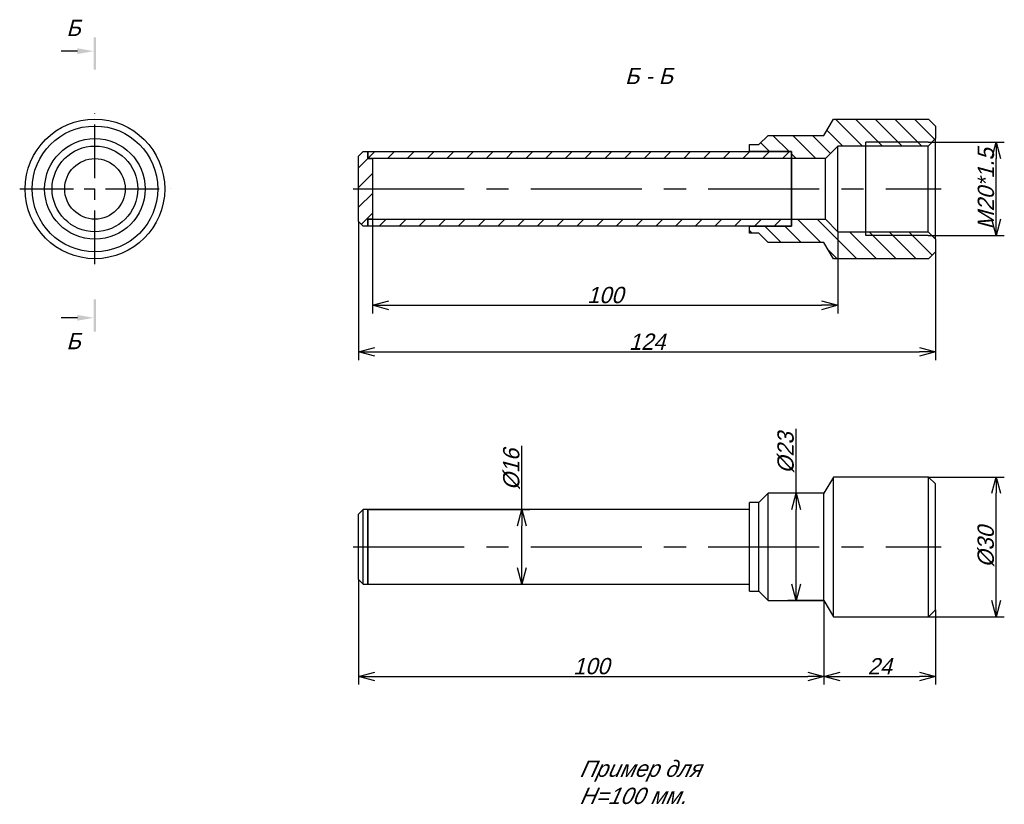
# Model space of a CAD drawing. Extents: x 47 to 258, y 21 to 190.
import ezdxf

# ---------------------------------------------------------------- set-up
doc = ezdxf.new("R2010")
doc.units = 0
doc.linetypes.add('CENTER_PER1_SCALE0_363416', pattern=[30, 11.538462, -2.307692, 2.307692, -2.307692, 11.538462])
doc.linetypes.add('CENTER_PER2_SCALE0_751060', pattern=[62, 23.846154, -4.769231, 4.769231, -4.769231, 23.846154])
doc.layers.get('0').update_dxf_attribs({"linetype": 'CONTINUOUS'})
doc.layers.get('DEFPOINTS').update_dxf_attribs({"linetype": 'CONTINUOUS'})
doc.styles.add('TEXTSTYLE_1', font='T-FLEX Type A.TTF', dxfattribs={"oblique": 15, "height": 3.5})
doc.styles.add('TEXTSTYLE_2', font='T-FLEX Type A.TTF', dxfattribs={"oblique": 15, "height": 3.5})
doc.dimstyles.new('DIM_ST_1', dxfattribs={"dimtxt": 3.5, "dimasz": 3.5, "dimexe": 1.75, "dimexo": 0, "dimgap": 0.4375, "dimtad": 1, "dimrnd": 0.01, "dimtxsty": 'TEXTSTYLE_2', "dimblk": 'OPEN30', "dimcen": 0.09, "dimclrd": 7, "dimclre": 7, "dimclrt": 7, "dimazin": 3, "dimtfac": 1, "dimtdec": 0, "dimtmove": 0, "dimatfit": 3, "dimtvp": 1, "dimtolj": 1})
doc.dimstyles.new('DIM_ST_2', dxfattribs={"dimtxt": 3.5, "dimasz": 3.5, "dimexe": 1.75, "dimexo": 0, "dimgap": 0.4375, "dimtad": 1, "dimrnd": 0.01, "dimtxsty": 'TEXTSTYLE_2', "dimblk": 'OPEN30', "dimcen": 0.09, "dimclrd": 7, "dimclre": 7, "dimclrt": 7, "dimazin": 3, "dimtfac": 1, "dimtdec": 0, "dimtmove": 0, "dimatfit": 3, "dimtvp": 1, "dimtolj": 1})
doc.dimstyles.new('DIM_ST_3', dxfattribs={"dimtxt": 3.5, "dimasz": 3.5, "dimexe": 1.75, "dimexo": 0, "dimgap": 0.4375, "dimtad": 1, "dimrnd": 0.01, "dimtxsty": 'TEXTSTYLE_2', "dimblk": 'OPEN30', "dimcen": 0.09, "dimclrd": 7, "dimclre": 7, "dimclrt": 7, "dimazin": 3, "dimtfac": 1, "dimtdec": 0, "dimtmove": 0, "dimatfit": 3, "dimtvp": 1, "dimtolj": 1})
doc.dimstyles.new('DIM_ST_4', dxfattribs={"dimtxt": 3.5, "dimasz": 3.5, "dimexe": 1.75, "dimexo": 0, "dimgap": 0.4375, "dimtad": 1, "dimrnd": 0.01, "dimtxsty": 'TEXTSTYLE_2', "dimblk": 'OPEN30', "dimcen": 0.09, "dimclrd": 7, "dimclre": 7, "dimclrt": 7, "dimazin": 3, "dimtfac": 1, "dimtdec": 0, "dimtmove": 0, "dimatfit": 3, "dimtvp": 1, "dimtolj": 1})
doc.dimstyles.new('DIM_ST_5', dxfattribs={"dimtxt": 3.5, "dimasz": 3.5, "dimexe": 1.75, "dimexo": 0, "dimgap": 0.4375, "dimtad": 1, "dimrnd": 0.01, "dimtxsty": 'TEXTSTYLE_2', "dimblk": 'OPEN30', "dimcen": 0.09, "dimclrd": 7, "dimclre": 7, "dimclrt": 7, "dimazin": 3, "dimtfac": 1, "dimtdec": 0, "dimtmove": 0, "dimatfit": 3, "dimtvp": 1, "dimtolj": 1})
doc.dimstyles.new('DIM_ST_6', dxfattribs={"dimtxt": 3.5, "dimasz": 3.5, "dimexe": 1.75, "dimexo": 0, "dimgap": 0.4375, "dimtad": 1, "dimdec": 0, "dimrnd": 1, "dimtxsty": 'TEXTSTYLE_2', "dimblk": 'OPEN30', "dimcen": 0.09, "dimclrd": 7, "dimclre": 7, "dimclrt": 7, "dimazin": 3, "dimtfac": 1, "dimtdec": 0, "dimtmove": 0, "dimatfit": 3, "dimtvp": 1, "dimtolj": 1})
doc.dimstyles.new('DIM_ST_7', dxfattribs={"dimtxt": 3.5, "dimasz": 3.5, "dimexe": 1.75, "dimexo": 0, "dimgap": 0.4375, "dimtad": 1, "dimdec": 0, "dimrnd": 1, "dimtxsty": 'TEXTSTYLE_2', "dimblk": 'OPEN30', "dimcen": 0.09, "dimclrd": 7, "dimclre": 7, "dimclrt": 7, "dimazin": 3, "dimtfac": 1, "dimtdec": 0, "dimtmove": 0, "dimatfit": 3, "dimtvp": 1, "dimtolj": 1})
doc.dimstyles.new('DIM_ST_8', dxfattribs={"dimtxt": 3.5, "dimasz": 3.5, "dimexe": 1.75, "dimexo": 0, "dimgap": 0.4375, "dimtad": 1, "dimrnd": 0.01, "dimtxsty": 'TEXTSTYLE_2', "dimblk": 'OPEN30', "dimcen": 0.09, "dimclrd": 7, "dimclre": 7, "dimclrt": 7, "dimazin": 3, "dimtfac": 1, "dimtdec": 0, "dimtmove": 0, "dimatfit": 3, "dimtvp": 1, "dimtolj": 1})
pattern_1 = [(45, (0, 0), (-2.12132, 2.12132), [])]

# ---------------------------------------------------------------- blocks, each defined once
blk = doc.blocks.new('_OPEN30')
at = {"color": 0, "linetype": 'BYBLOCK'}
for p, q in [((-1, 0.267949), (0, 0)), ((0, 0), (-1, -0.267949)), ((0, 0), (-1, 0))]:
    blk.add_line(p, q, dxfattribs=at)
blk = doc.blocks.new('*D5')
at = {"color": 7}
for p, q in [((122.58, 146.73), (122.58, 126.48)), ((222.58, 144.03), (222.58, 126.48)), ((126.08, 128.23), (219.08, 128.23))]:
    blk.add_line(p, q, dxfattribs=at)
at = {"layer": 'DEFPOINTS', "color": 0}
for p in [(122.58, 146.73), (222.58, 144.03), (222.58, 128.23)]:
    blk.add_point(p, dxfattribs=at)
at = {"color": 7, "xscale": 3.5, "yscale": 3.5, "zscale": 3.5}
for p, rotation in [((122.58, 128.23), 180), ((222.58, 128.23), 360)]:
    blk.add_blockref('_OPEN30', p, dxfattribs=dict(at, rotation=rotation))
at = {"color": 7, "insert": (172.58, 130.42), "char_height": 3.5, "attachment_point": 5, "style": 'TEXTSTYLE_2'}
blk.add_mtext('\\A1;100{\\H0.5x;\\S^ ;}', dxfattribs=at)
blk = doc.blocks.new('*D6')
at = {"color": 7}
for p, q in [((119.58, 146.23), (119.58, 116.48)), ((243.58, 142.43), (243.58, 116.48)), ((123.08, 118.23), (240.08, 118.23))]:
    blk.add_line(p, q, dxfattribs=at)
at = {"layer": 'DEFPOINTS', "color": 0}
for p in [(119.58, 146.23), (243.58, 142.43), (243.58, 118.23)]:
    blk.add_point(p, dxfattribs=at)
at = {"color": 7, "xscale": 3.5, "yscale": 3.5, "zscale": 3.5}
for p, rotation in [((119.58, 118.23), 180), ((243.58, 118.23), 360)]:
    blk.add_blockref('_OPEN30', p, dxfattribs=dict(at, rotation=rotation))
at = {"color": 7, "insert": (181.58, 120.42), "char_height": 3.5, "attachment_point": 5, "style": 'TEXTSTYLE_2'}
blk.add_mtext('\\A1;124{\\H0.5x;\\S^ ;}', dxfattribs=at)
blk = doc.blocks.new('*D7')
at = {"color": 7}
for p, q in [((241.98, 163.25), (258.34, 163.25)), ((256.59, 146.72), (256.59, 159.75)), ((241.98, 143.22), (258.34, 143.22))]:
    blk.add_line(p, q, dxfattribs=at)
at = {"layer": 'DEFPOINTS', "color": 0}
for p in [(241.98, 163.25), (256.59, 163.25), (241.98, 143.22)]:
    blk.add_point(p, dxfattribs=at)
at = {"color": 7, "xscale": 3.5, "yscale": 3.5, "zscale": 3.5}
for p, rotation in [((256.59, 163.25), 90), ((256.59, 143.22), 270)]:
    blk.add_blockref('_OPEN30', p, dxfattribs=dict(at, rotation=rotation))
at = {"color": 7, "insert": (254.4, 153.23), "char_height": 3.5, "attachment_point": 5, "rotation": 90, "style": 'TEXTSTYLE_2'}
blk.add_mtext('\\A1;M20*1.5', dxfattribs=at)
blk = doc.blocks.new('*D8')
at = {"color": 7}
for p, q in [((242.08, 91.36), (258.34, 91.36)), ((256.59, 64.86), (256.59, 87.86)), ((242.08, 61.36), (258.34, 61.36))]:
    blk.add_line(p, q, dxfattribs=at)
at = {"layer": 'DEFPOINTS', "color": 0}
for p in [(242.08, 91.36), (256.59, 91.36), (242.08, 61.36)]:
    blk.add_point(p, dxfattribs=at)
at = {"color": 7, "xscale": 3.5, "yscale": 3.5, "zscale": 3.5}
for p, rotation in [((256.59, 91.36), 90), ((256.59, 61.36), 270)]:
    blk.add_blockref('_OPEN30', p, dxfattribs=dict(at, rotation=rotation))
at = {"color": 7, "insert": (254.4, 76.36), "char_height": 3.5, "attachment_point": 5, "rotation": 90, "style": 'TEXTSTYLE_2'}
blk.add_mtext('\\A1;%%c30{\\H0.5x;\\S^ ;}', dxfattribs=at)
blk = doc.blocks.new('*D9')
at = {"color": 7}
for p, q in [((154.62, 84.36), (154.62, 98.07)), ((121.58, 84.36), (156.37, 84.36)), ((154.62, 71.86), (154.62, 80.86)), ((121.58, 68.36), (156.37, 68.36))]:
    blk.add_line(p, q, dxfattribs=at)
at = {"layer": 'DEFPOINTS', "color": 0}
for p in [(121.58, 84.36), (154.62, 84.36), (121.58, 68.36)]:
    blk.add_point(p, dxfattribs=at)
at = {"color": 7, "xscale": 3.5, "yscale": 3.5, "zscale": 3.5}
for p, rotation in [((154.62, 84.36), 90), ((154.62, 68.36), 270)]:
    blk.add_blockref('_OPEN30', p, dxfattribs=dict(at, rotation=rotation))
at = {"color": 7, "insert": (152.43, 92.97), "char_height": 3.5, "attachment_point": 5, "rotation": 90, "style": 'TEXTSTYLE_2'}
blk.add_mtext('\\A1;%%c16{\\H0.5x;\\S^ ;}', dxfattribs=at)
blk = doc.blocks.new('*D10')
at = {"color": 7}
for p, q in [((119.58, 69.36), (119.58, 46.78)), ((219.58, 64.86), (219.58, 46.78)), ((123.08, 48.53), (216.08, 48.53))]:
    blk.add_line(p, q, dxfattribs=at)
at = {"layer": 'DEFPOINTS', "color": 0}
for p in [(119.58, 69.36), (219.58, 64.86), (219.58, 48.53)]:
    blk.add_point(p, dxfattribs=at)
at = {"color": 7, "xscale": 3.5, "yscale": 3.5, "zscale": 3.5}
for p, rotation in [((119.58, 48.53), 180), ((219.58, 48.53), 360)]:
    blk.add_blockref('_OPEN30', p, dxfattribs=dict(at, rotation=rotation))
at = {"color": 7, "insert": (169.58, 50.72), "char_height": 3.5, "attachment_point": 5, "style": 'TEXTSTYLE_2'}
blk.add_mtext('\\A1;100{\\H0.5x;\\S^ ;}', dxfattribs=at)
blk = doc.blocks.new('*D11')
at = {"color": 7}
for p, q in [((219.58, 64.86), (219.58, 46.78)), ((243.58, 62.86), (243.58, 46.78)), ((223.08, 48.53), (240.08, 48.53))]:
    blk.add_line(p, q, dxfattribs=at)
at = {"layer": 'DEFPOINTS', "color": 0}
for p in [(219.58, 64.86), (243.58, 62.86), (243.58, 48.53)]:
    blk.add_point(p, dxfattribs=at)
at = {"color": 7, "xscale": 3.5, "yscale": 3.5, "zscale": 3.5}
for p, rotation in [((219.58, 48.53), 180), ((243.58, 48.53), 360)]:
    blk.add_blockref('_OPEN30', p, dxfattribs=dict(at, rotation=rotation))
at = {"color": 7, "insert": (231.58, 50.72), "char_height": 3.5, "attachment_point": 5, "style": 'TEXTSTYLE_2'}
blk.add_mtext('\\A1;24{\\H0.5x;\\S^ ;}', dxfattribs=at)
blk = doc.blocks.new('*D12')
at = {"color": 7}
for p, q in [((213.58, 87.86), (213.58, 101.71)), ((219.58, 87.86), (211.83, 87.86)), ((213.58, 68.36), (213.58, 84.36)), ((219.58, 64.86), (211.83, 64.86))]:
    blk.add_line(p, q, dxfattribs=at)
at = {"layer": 'DEFPOINTS', "color": 0}
for p in [(213.58, 87.86), (219.58, 87.86), (219.58, 64.86)]:
    blk.add_point(p, dxfattribs=at)
at = {"color": 7, "xscale": 3.5, "yscale": 3.5, "zscale": 3.5}
for p, rotation in [((213.58, 87.86), 90), ((213.58, 64.86), 270)]:
    blk.add_blockref('_OPEN30', p, dxfattribs=dict(at, rotation=rotation))
at = {"color": 7, "insert": (211.39, 96.53), "char_height": 3.5, "attachment_point": 5, "rotation": 90, "style": 'TEXTSTYLE_2'}
blk.add_mtext('\\A1;%%c23{\\H0.5x;\\S^ ;}', dxfattribs=at)
blk = doc.blocks.new('НА_САЙТ')
for points in [[(63.149, 185.82), (63.149, 178.82), (62.649, 178.82), (62.649, 185.82)], [(59.149, 182.206), (62.649, 182.82), (59.149, 183.434)], [(62.649, 122.55), (62.649, 129.55), (63.149, 129.55), (63.149, 122.55)], [(59.149, 124.936), (62.649, 125.55), (59.149, 126.164)]]:
    blk.add_hatch(color=7).paths.add_polyline_path(points, flags=0)
h = blk.add_hatch()
h.set_pattern_fill('_USER', scale=3, angle=135, style=0, pattern_type=0)
h.set_pattern_definition([(135, (0, 0), (-2.12132, -2.12132), [])])
h.paths.add_polyline_path([(242.078, 138.234), (243.578, 139.734), (243.578, 142.434), (241.978, 144.034), (222.578, 144.034), (219.878, 146.734), (212.578, 146.734), (212.578, 145.234), (203.578, 145.234), (203.578, 143.734), (205.578, 143.734), (207.578, 141.734), (219.578, 141.734), (221.599, 138.234)], flags=0)
h.paths.add_polyline_path([(241.978, 162.434), (243.578, 164.034), (243.578, 166.734), (242.078, 168.234), (221.599, 168.234), (219.578, 164.734), (207.578, 164.734), (205.578, 162.734), (203.578, 162.734), (203.578, 161.234), (212.578, 161.234), (212.578, 159.734), (219.878, 159.734), (222.578, 162.434)], flags=0)
h = blk.add_hatch()
h.set_pattern_fill('_USER', scale=3, angle=45, style=0, pattern_type=0)
h.set_pattern_definition(pattern_1)
h.paths.add_polyline_path([(121.578, 161.234), (120.578, 161.234), (119.578, 160.234), (119.578, 153.234), (119.578, 146.234), (120.578, 145.234), (121.578, 145.234), (121.578, 146.734), (122.578, 146.734), (122.578, 153.234), (122.578, 159.734), (121.578, 159.734)], flags=0)
h = blk.add_hatch()
h.set_pattern_fill('_USER', scale=3, angle=45, style=0, pattern_type=0)
h.set_pattern_definition(pattern_1)
h.paths.add_polyline_path([(121.578, 146.734), (121.578, 145.234), (212.578, 145.234), (212.578, 146.734)], flags=0)
h.paths.add_polyline_path([(212.578, 159.734), (212.578, 161.234), (121.578, 161.234), (121.578, 159.734)], flags=0)
at = {"color": 7, "linetype": 'CONTINUOUS'}
for p, q in [((59.149, 182.82), (55.649, 182.82)), ((219.578, 164.734), (221.599, 168.234)), ((221.599, 168.234), (242.078, 168.234)), ((242.078, 168.234), (243.578, 166.734)), ((243.578, 166.734), (243.578, 164.034)), ((205.578, 162.734), (207.578, 164.734)), ((207.578, 164.734), (219.578, 164.734)), ((241.978, 163.246), (228.578, 163.246)), ((228.578, 162.434), (228.578, 163.246)), ((241.978, 163.246), (228.578, 163.246)), ((243.578, 164.034), (241.978, 162.434)), ((241.978, 163.246), (242.79, 163.246)), ((243.578, 142.434), (243.578, 164.034)), ((119.578, 160.234), (120.578, 161.234)), ((120.578, 161.234), (121.578, 161.234)), ((121.578, 159.734), (121.578, 161.234)), ((121.578, 161.234), (212.578, 161.234)), ((121.578, 161.234), (121.578, 159.734)), ((203.578, 161.234), (203.578, 162.734)), ((203.578, 162.734), (205.578, 162.734)), ((212.578, 161.234), (203.578, 161.234)), ((212.578, 161.234), (212.578, 159.734)), ((212.578, 159.734), (212.578, 161.234)), ((222.578, 162.434), (219.878, 159.734)), ((222.578, 144.034), (222.578, 162.434)), ((228.578, 162.434), (222.578, 162.434)), ((241.978, 162.434), (228.578, 162.434)), ((228.578, 144.064), (228.578, 162.404)), ((241.978, 144.034), (241.978, 162.434)), ((119.578, 153.234), (119.578, 160.234)), ((212.578, 159.734), (121.578, 159.734)), ((121.578, 159.734), (122.578, 159.734)), ((122.578, 159.734), (122.578, 153.234)), ((212.578, 159.734), (212.578, 146.734)), ((212.578, 146.734), (212.578, 159.734)), ((219.878, 159.734), (212.578, 159.734)), ((219.878, 146.734), (219.878, 159.734)), ((119.578, 146.234), (119.578, 153.234)), ((122.578, 153.234), (122.578, 146.734)), ((120.578, 145.234), (119.578, 146.234)), ((121.578, 145.234), (121.578, 146.734)), ((121.578, 146.734), (212.578, 146.734)), ((121.578, 146.734), (121.578, 145.234)), ((122.578, 146.734), (121.578, 146.734)), ((212.578, 146.734), (212.578, 145.234)), ((212.578, 145.234), (212.578, 146.734)), ((212.578, 146.734), (219.878, 146.734)), ((219.878, 146.734), (222.578, 144.034)), ((121.578, 145.234), (120.578, 145.234)), ((212.578, 145.234), (121.578, 145.234)), ((203.578, 143.734), (203.578, 145.234)), ((203.578, 145.234), (212.578, 145.234)), ((222.578, 144.034), (228.578, 144.034)), ((228.578, 143.222), (228.578, 144.034)), ((228.578, 144.034), (241.978, 144.034)), ((241.978, 144.034), (243.578, 142.434)), ((205.578, 143.734), (203.578, 143.734)), ((207.578, 141.734), (205.578, 143.734)), ((241.978, 143.222), (228.578, 143.222)), ((241.978, 143.222), (228.578, 143.222)), ((241.978, 143.222), (242.79, 143.222)), ((243.578, 142.434), (243.578, 139.734)), ((219.578, 141.734), (207.578, 141.734)), ((221.599, 138.234), (219.578, 141.734)), ((243.578, 139.734), (242.078, 138.234)), ((242.078, 138.234), (221.599, 138.234)), ((59.149, 125.55), (55.649, 125.55)), ((221.599, 91.36), (219.578, 87.86)), ((221.599, 76.36), (221.599, 91.36)), ((242.078, 91.36), (221.599, 91.36)), ((243.578, 89.86), (242.078, 91.36)), ((242.078, 76.36), (242.078, 91.36)), ((243.578, 76.36), (243.578, 89.86)), ((207.578, 87.86), (205.578, 85.86)), ((207.578, 76.36), (207.578, 87.86)), ((219.578, 87.86), (207.578, 87.86)), ((219.578, 76.36), (219.578, 87.86)), ((203.578, 76.36), (203.578, 85.86)), ((205.578, 85.86), (203.578, 85.86)), ((205.578, 76.36), (205.578, 85.86)), ((120.578, 84.36), (119.578, 83.36)), ((119.578, 76.36), (119.578, 83.36)), ((120.578, 76.36), (120.578, 84.36)), ((121.578, 84.36), (120.578, 84.36)), ((121.578, 84.36), (121.578, 68.36)), ((203.578, 84.36), (121.578, 84.36)), ((121.578, 76.36), (121.578, 84.36)), ((119.578, 69.36), (119.578, 76.36)), ((120.578, 68.36), (120.578, 76.36)), ((121.578, 68.36), (121.578, 76.36)), ((203.578, 66.86), (203.578, 76.36)), ((205.578, 66.86), (205.578, 76.36)), ((207.578, 64.86), (207.578, 76.36)), ((219.578, 64.86), (219.578, 76.36)), ((221.599, 61.36), (221.599, 76.36)), ((242.078, 61.36), (242.078, 76.36)), ((243.578, 62.86), (243.578, 76.36)), ((119.578, 69.36), (120.578, 68.36)), ((120.578, 68.36), (121.578, 68.36)), ((121.578, 68.36), (203.578, 68.36)), ((203.578, 66.86), (205.578, 66.86)), ((205.578, 66.86), (207.578, 64.86)), ((207.578, 64.86), (219.578, 64.86)), ((219.578, 64.86), (221.599, 61.36)), ((242.078, 61.36), (243.578, 62.86)), ((221.599, 61.36), (242.078, 61.36))]:
    blk.add_line(p, q, dxfattribs=at)
at = {"color": 7, "linetype": 'CENTER_PER1_SCALE0_363416'}
for p, q in [((62.899, 137.067), (62.899, 169.4)), ((46.732, 153.234), (79.065, 153.234))]:
    blk.add_line(p, q, dxfattribs=at)
at = {"color": 7, "linetype": 'CENTER_PER2_SCALE0_751060'}
for p, q in [((118.412, 153.234), (244.745, 153.234)), ((118.412, 76.36), (244.745, 76.36))]:
    blk.add_line(p, q, dxfattribs=at)
at = {"color": 7, "linetype": 'CONTINUOUS'}
for radius in [15, 13.5, 10.8, 9.2, 6.5]:
    blk.add_circle((62.899, 153.234), radius, dxfattribs=at)
at = {"color": 7, "style": 'TEXTSTYLE_1', "oblique": 15}
for s, p in [('Б', (56.773, 186.07)), ('Б - Б', (176.825, 175.734)), ('Б', (56.773, 118.8))]:
    blk.add_text(s, height=3.5, dxfattribs=at).set_placement(p)
at = {"color": 7, "insert": (167.16, 30.47), "char_height": 3.5, "width": 40.96032, "attachment_point": 1, "style": 'TEXTSTYLE_1'}
blk.add_mtext('{\\fT-FLEX Type A|b0|i1;\\lПример для H=100 мм.}', dxfattribs=at)
for base, p1, p2, text, dimstyle, picture, middle in [((256.59, 163.246), (241.978, 143.222), (241.978, 163.246), 'M20*1.5', 'DIM_ST_3', '*D7', (256.59, 153.234)), ((213.578, 87.86), (219.578, 64.86), (219.578, 87.86), '%%c<>{\\H0.5x;\\S^ ;}', 'DIM_ST_8', '*D12', (213.578, 96.533)), ((154.62, 84.36), (121.578, 68.36), (121.578, 84.36), '%%c<>{\\H0.5x;\\S^ ;}', 'DIM_ST_5', '*D9', (154.62, 92.966)), ((256.59, 91.36), (242.078, 61.36), (242.078, 91.36), '%%c<>{\\H0.5x;\\S^ ;}', 'DIM_ST_4', '*D8', (256.59, 76.36))]:
    dim = blk.add_linear_dim(base=base, p1=p1, p2=p2, angle=90, text=text, dimstyle=dimstyle)
    dim.commit()
    dim.dimension.update_dxf_attribs({"geometry": picture, "text_midpoint": middle, "dimtype": 160})
for base, p1, p2, dimstyle, picture, middle in [((243.578, 118.234), (119.578, 146.234), (243.578, 142.434), 'DIM_ST_2', '*D6', (181.578, 118.234)), ((222.578, 128.234), (122.578, 146.734), (222.578, 144.034), 'DIM_ST_1', '*D5', (172.578, 128.234)), ((219.578, 48.53), (119.578, 69.36), (219.578, 64.86), 'DIM_ST_6', '*D10', (169.578, 48.53)), ((243.578, 48.53), (219.578, 64.86), (243.578, 62.86), 'DIM_ST_7', '*D11', (231.578, 48.53))]:
    dim = blk.add_linear_dim(base=base, p1=p1, p2=p2, text='<>{\\H0.5x;\\S^ ;}', dimstyle=dimstyle)
    dim.commit()
    dim.dimension.update_dxf_attribs({"geometry": picture, "text_midpoint": middle, "dimtype": 160})

msp = doc.modelspace()

# ---------------------------------------------------------------- block references
msp.add_blockref('НА_САЙТ', (0, 0))

doc.saveas('drawing.dxf')
